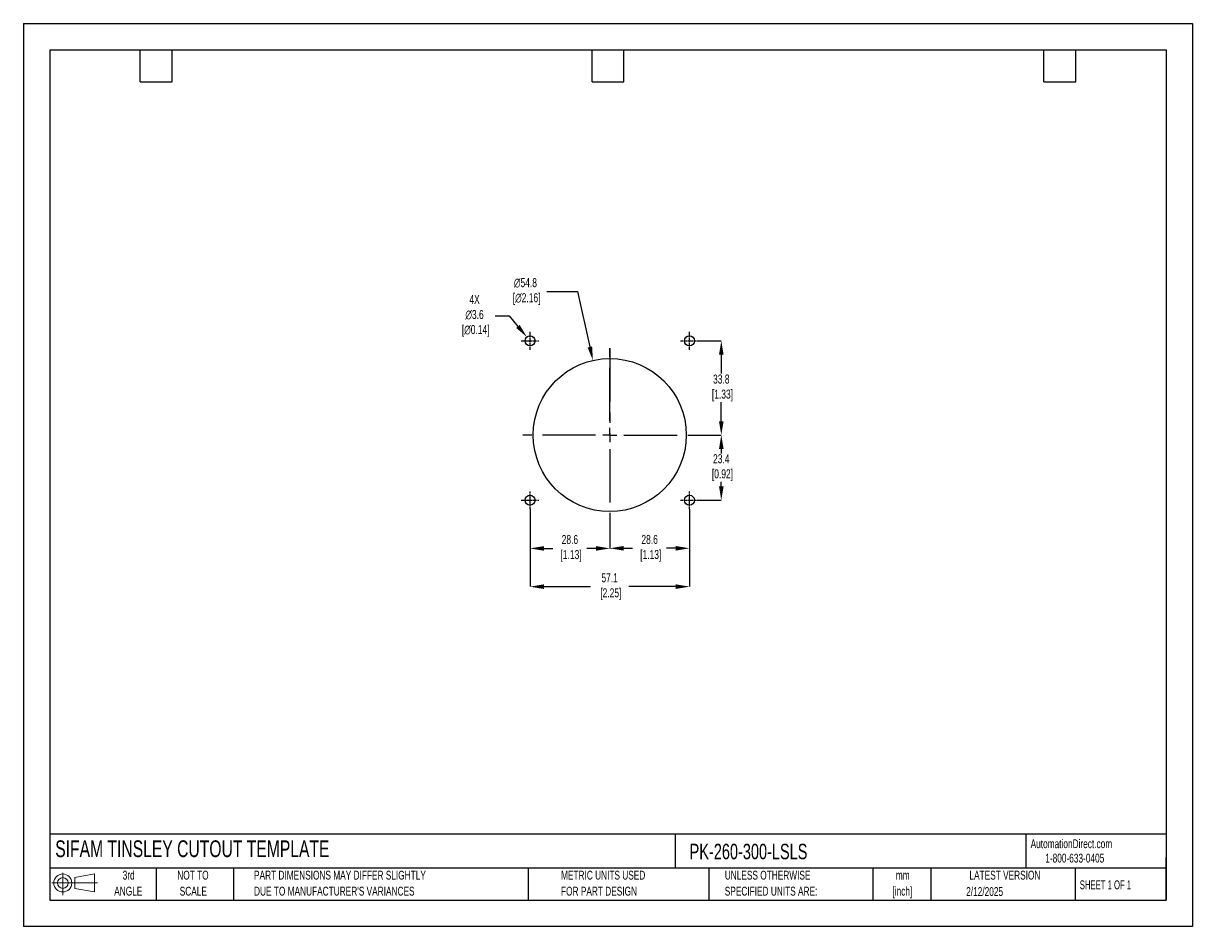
# Model space of a CAD drawing. Header units: millimetres. Extents: x 0 to 419, y 0 to 324.
import ezdxf

# ---------------------------------------------------------------- set-up
doc = ezdxf.new("R2010")
doc.units = ezdxf.units.MM
doc.header["$LTSCALE"] = 1.5
doc.header["$PDSIZE"] = -1
doc.linetypes.add('CENTERX2', pattern=[20.32, 12.7, -2.54, 2.54, -2.54])
for name, color, linetype in [('1', 7, 'Continuous'), ('CENTER', 40, 'CENTERX2'), ('SLD-DEFPOINTS', 7, 'Continuous')]:
    doc.layers.add(name, color=color, linetype=linetype)
doc.layers.add('DIMENSIONS', color=140, linetype='Continuous', lineweight=25)
doc.layers.add('TEXT', color=140, linetype='Continuous', lineweight=25)
doc.styles.add('SLDTEXTSTYLE0', font='TXT', dxfattribs={"width": 0.7})
doc.styles.add('SLDTEXTSTYLE1', font='TXT', dxfattribs={"width": 0.65})
doc.dimstyles.new('SLDDIMSTYLE0', dxfattribs={"dimtxt": 3.237012, "dimasz": 4.953, "dimexe": 0, "dimexo": 0.0625, "dimgap": 0.809253, "dimtad": 0, "dimtih": 1, "dimtoh": 1, "dimrnd": 1e-09, "dimzin": 12, "dimdsep": 46, "dimtxsty": 'SLDTEXTSTYLE0', "dimsah": 1, "dimcen": 0, "dimadec": 0, "dimazin": 3, "dimtfac": 1, "dimtofl": 0, "dimtmove": 0, "dimatfit": 3, "dimfxl": 0, "dimfrac": 2, "dimtolj": 1, "dimtzin": 12, "dimarcsym": 0})

# ---------------------------------------------------------------- blocks, each defined once
blk = doc.blocks.new('Block11')
at = {"color": 7, "linetype": 'Continuous', "lineweight": 18}
for p, q in [((0, 4.32), (16.31, 4.32)), ((3.88, 7.97), (3.88, 0)), ((8.22, 6.25), (15.26, 7.55)), ((8.22, 2.39), (8.22, 6.25)), ((15.26, 7.55), (15.26, 1.1)), ((8.22, 2.39), (15.26, 1.1))]:
    blk.add_line(p, q, dxfattribs=at)
for radius in [3.23, 1.93]:
    blk.add_circle((3.88, 4.32), radius, dxfattribs=at)
blk = doc.blocks.new('Block12')
at = {"layer": 'SLD-DEFPOINTS'}
blk.add_blockref('Block11', (0, 0), dxfattribs=at)
blk = doc.blocks.new('SW_NOTE_0_1')
at = {"layer": 'TEXT', "color": 0, "linetype": 'CENTERX2', "lineweight": 18, "char_height": 3.175, "attachment_point": 2, "style": 'SLDTEXTSTYLE0'}
for s, insert in [('mm', (4.27, 4.09)), ('[inch]', (4.14, -1.64))]:
    blk.add_mtext(s, dxfattribs=dict(at, insert=insert))
blk = doc.blocks.new('SW_NOTE_0_2')
at = {"layer": 'TEXT', "color": 0, "linetype": 'CENTERX2', "lineweight": 18, "char_height": 3.175, "attachment_point": 1, "style": 'SLDTEXTSTYLE0'}
for s, insert in [('UNLESS OTHERWISE', (0, 4.09)), ('SPECIFIED UNITS ARE:', (0, -1.64))]:
    blk.add_mtext(s, dxfattribs=dict(at, insert=insert))
blk = doc.blocks.new('SW_NOTE_0_3')
at = {"layer": 'TEXT', "color": 0, "linetype": 'CENTERX2', "lineweight": 18, "char_height": 3.175, "attachment_point": 1, "style": 'SLDTEXTSTYLE0'}
for s, insert in [('PART DIMENSIONS MAY DIFFER SLIGHTLY', (0, 4.09)), ("DUE TO MANUFACTURER'S VARIANCES", (0, -1.64))]:
    blk.add_mtext(s, dxfattribs=dict(at, insert=insert))
blk = doc.blocks.new('SW_NOTE_0_4')
at = {"layer": 'TEXT', "color": 0, "linetype": 'CENTERX2', "lineweight": 18, "char_height": 3.175, "attachment_point": 2, "style": 'SLDTEXTSTYLE0'}
for s, insert in [('NOT TO', (7.89, 4.09)), ('SCALE', (8.03, -1.64))]:
    blk.add_mtext(s, dxfattribs=dict(at, insert=insert))
blk = doc.blocks.new('SW_NOTE_0_5')
at = {"layer": 'TEXT', "color": 0, "linetype": 'CENTERX2', "lineweight": 18, "char_height": 3.175, "attachment_point": 2, "style": 'SLDTEXTSTYLE0'}
for s, insert in [('3rd', (3.47, 4.09)), ('ANGLE', (3.33, -1.64))]:
    blk.add_mtext(s, dxfattribs=dict(at, insert=insert))
blk = doc.blocks.new('SW_NOTE_0_6')
at = {"layer": 'TEXT', "color": 0, "linetype": 'CENTERX2', "lineweight": 18, "char_height": 3.175, "attachment_point": 1, "style": 'SLDTEXTSTYLE0'}
for s, insert in [('METRIC UNITS USED', (0, 4.09)), ('FOR PART DESIGN', (0, -1.64))]:
    blk.add_mtext(s, dxfattribs=dict(at, insert=insert))
blk = doc.blocks.new('SW_CENTERMARKSYMBOL_0')
at = {"layer": 'CENTER', "color": 0}
for p, q in [((0, 5.08), (0, 31.2)), ((-5.08, 0), (-31.2, 0)), ((0, 0), (-2.54, 0)), ((0, 0), (0, 2.54)), ((0, 0), (0, -2.54)), ((0, 0), (2.54, 0)), ((5.08, 0), (31.2, 0)), ((0, -5.08), (0, -31.2))]:
    blk.add_line(p, q, dxfattribs=at)
blk = doc.blocks.new('*D21')
at = {"layer": 'Defpoints', "color": 0}
for p in [(238.76, 149.69), (210.19, 145.06), (238.76, 135.64)]:
    blk.add_point(p, dxfattribs=at)
at = {"layer": 'DIMENSIONS', "color": 0, "lineweight": -2}
for p, q in [((238.76, 149.63), (238.76, 135.64)), ((210.19, 145), (210.19, 135.64)), ((215.14, 135.64), (218.38, 135.64)), ((233.81, 135.64), (230.57, 135.64))]:
    blk.add_line(p, q, dxfattribs=at)
at = {"layer": 'DIMENSIONS', "color": 0}
for points in [[(215.14, 136.47), (215.14, 134.82), (210.19, 135.64)], [(233.81, 136.47), (233.81, 134.82), (238.76, 135.64)]]:
    blk.add_solid(points, dxfattribs=at)
at = {"layer": 'DIMENSIONS', "color": 0, "insert": (224.47, 135.64), "char_height": 3.237, "attachment_point": 5, "style": 'SLDTEXTSTYLE0'}
blk.add_mtext('\\A1;28.6\\P [1.13]', dxfattribs=at)
blk = doc.blocks.new('*D22')
at = {"layer": 'Defpoints', "color": 0}
for p in [(181.61, 149.69), (238.76, 149.69), (238.76, 121.9)]:
    blk.add_point(p, dxfattribs=at)
at = {"layer": 'DIMENSIONS', "color": 0, "lineweight": -2}
for p, q in [((181.61, 149.63), (181.61, 121.9)), ((238.76, 149.63), (238.76, 121.9)), ((186.56, 121.9), (203.3, 121.9)), ((233.81, 121.9), (217, 121.9))]:
    blk.add_line(p, q, dxfattribs=at)
at = {"layer": 'DIMENSIONS', "color": 0}
for points in [[(186.56, 122.72), (186.56, 121.07), (181.61, 121.9)], [(233.81, 122.72), (233.81, 121.07), (238.76, 121.9)]]:
    blk.add_solid(points, dxfattribs=at)
at = {"layer": 'DIMENSIONS', "color": 0, "insert": (210.15, 121.9), "char_height": 3.237, "attachment_point": 5, "style": 'SLDTEXTSTYLE0'}
blk.add_mtext('\\A1;57.1\\P [2.25]', dxfattribs=at)
blk = doc.blocks.new('*D23')
at = {"layer": 'Defpoints', "color": 0}
for p in [(241.38, 176.25), (241.95, 152.88), (250.16, 152.88)]:
    blk.add_point(p, dxfattribs=at)
at = {"layer": 'DIMENSIONS', "color": 0, "lineweight": -2}
for p, q in [((241.44, 176.25), (250.16, 176.25)), ((250.16, 171.3), (250.16, 169.69)), ((250.16, 157.84), (250.16, 159.44)), ((242.01, 152.88), (250.16, 152.88))]:
    blk.add_line(p, q, dxfattribs=at)
at = {"layer": 'DIMENSIONS', "color": 0}
for points in [[(249.34, 171.3), (250.99, 171.3), (250.16, 176.25)], [(249.34, 157.84), (250.99, 157.84), (250.16, 152.88)]]:
    blk.add_solid(points, dxfattribs=at)
at = {"layer": 'DIMENSIONS', "color": 0, "insert": (250.16, 164.57), "char_height": 3.237, "attachment_point": 5, "style": 'SLDTEXTSTYLE0'}
blk.add_mtext('\\A1;23.4\\P [0.92]', dxfattribs=at)
blk = doc.blocks.new('*D24')
at = {"layer": 'Defpoints', "color": 0}
for p in [(241.95, 210.03), (241.38, 176.25), (250.16, 176.25)]:
    blk.add_point(p, dxfattribs=at)
at = {"layer": 'DIMENSIONS', "color": 0, "lineweight": -2}
for p, q in [((242.01, 210.03), (250.16, 210.03)), ((250.16, 205.08), (250.16, 198.27)), ((250.16, 181.21), (250.16, 188.02)), ((241.44, 176.25), (250.16, 176.25))]:
    blk.add_line(p, q, dxfattribs=at)
at = {"layer": 'DIMENSIONS', "color": 0}
for points in [[(249.34, 205.08), (250.99, 205.08), (250.16, 210.03)], [(249.34, 181.21), (250.99, 181.21), (250.16, 176.25)]]:
    blk.add_solid(points, dxfattribs=at)
at = {"layer": 'DIMENSIONS', "color": 0, "insert": (250.16, 193.14), "char_height": 3.237, "attachment_point": 5, "style": 'SLDTEXTSTYLE0'}
blk.add_mtext('\\A1;33.8\\P [1.33]', dxfattribs=at)
blk = doc.blocks.new('*D25')
at = {"layer": 'Defpoints', "color": 0}
for p in [(181.61, 149.69), (210.19, 145.06), (181.61, 135.61)]:
    blk.add_point(p, dxfattribs=at)
at = {"layer": 'DIMENSIONS', "color": 0, "lineweight": -2}
for p, q in [((181.61, 149.63), (181.61, 135.61)), ((210.19, 145), (210.19, 135.61)), ((186.56, 135.61), (189.8, 135.61)), ((205.23, 135.61), (201.99, 135.61))]:
    blk.add_line(p, q, dxfattribs=at)
at = {"layer": 'DIMENSIONS', "color": 0}
for points in [[(186.56, 136.43), (186.56, 134.78), (181.61, 135.61)], [(205.23, 136.43), (205.23, 134.78), (210.19, 135.61)]]:
    blk.add_solid(points, dxfattribs=at)
at = {"layer": 'DIMENSIONS', "color": 0, "insert": (195.9, 135.61), "char_height": 3.237, "attachment_point": 5, "style": 'SLDTEXTSTYLE0'}
blk.add_mtext('\\A1;28.6\\P [1.13]', dxfattribs=at)
blk = doc.blocks.new('*D26')
at = {"layer": 'Defpoints', "color": 0}
for p in [(204.15, 203.01), (216.22, 149.5)]:
    blk.add_point(p, dxfattribs=at)
at = {"layer": 'DIMENSIONS', "color": 0, "lineweight": -2}
for p, q in [((187.58, 227.7), (198.57, 227.7)), ((198.57, 227.7), (203.06, 207.84))]:
    blk.add_line(p, q, dxfattribs=at)
at = {"layer": 'DIMENSIONS', "color": 0}
blk.add_solid([(203.86, 208.02), (202.25, 207.66), (204.15, 203.01)], dxfattribs=at)
at = {"layer": 'DIMENSIONS', "color": 0, "insert": (179.97, 227.7), "char_height": 3.237, "attachment_point": 5, "style": 'SLDTEXTSTYLE0'}
blk.add_mtext('\\A1;∅54.8\\P [∅2.16]', dxfattribs=at)
blk = doc.blocks.new('*D27')
at = {"layer": 'Defpoints', "color": 0}
for p in [(180.47, 211.4), (182.76, 208.67)]:
    blk.add_point(p, dxfattribs=at)
at = {"layer": 'DIMENSIONS', "color": 0, "lineweight": -2}
for p, q in [((169.14, 218.98), (174.09, 218.98)), ((174.09, 218.98), (177.28, 215.19))]:
    blk.add_line(p, q, dxfattribs=at)
at = {"layer": 'DIMENSIONS', "color": 0}
blk.add_solid([(177.91, 215.72), (176.65, 214.66), (180.47, 211.4)], dxfattribs=at)
at = {"layer": 'DIMENSIONS', "color": 0, "insert": (161.72, 218.98), "char_height": 3.237, "attachment_point": 5, "style": 'SLDTEXTSTYLE0'}
blk.add_mtext('\\A1;4X\\P∅3.6\\P [∅0.14]', dxfattribs=at)

msp = doc.modelspace()

# ---------------------------------------------------------------- linework, layer by layer
at = {"color": 7, "linetype": 'Continuous'}
for p, q in [((0, 323.85), (0, 0)), ((0, 323.85), (419.1, 323.85)), ((419.1, 323.85), (419.1, 0)), ((419.1, 0), (0, 0))]:
    msp.add_line(p, q, dxfattribs=at)
at = {"layer": '1', "color": 1, "linetype": 'Continuous'}
for centre, radius in [((181.61, 210.03), 1.78), ((238.76, 210.03), 1.78), ((210.19, 176.25), 27.43), ((181.61, 152.88), 1.78), ((238.76, 152.88), 1.78)]:
    msp.add_circle(centre, radius, dxfattribs=at)
at = {"layer": 'CENTER', "ltscale": 0.05}
for p, q in [((178.42, 210.03), (184.8, 210.03)), ((181.61, 206.84), (181.61, 213.22)), ((235.57, 210.03), (241.95, 210.03)), ((238.76, 206.84), (238.76, 213.22)), ((181.61, 149.69), (181.61, 156.07)), ((238.76, 149.69), (238.76, 156.07)), ((178.42, 152.88), (184.8, 152.88)), ((235.57, 152.88), (241.95, 152.88))]:
    msp.add_line(p, q, dxfattribs=at)
at = {"layer": 'CENTER'}
msp.add_line((210.19, 207.25), (210.19, 176.25), dxfattribs=at)
at = {"layer": 'TEXT'}
for p, q in [((9.52, 314.32), (409.57, 314.32)), ((9.52, 314.32), (9.52, 9.52)), ((41.91, 302.89), (41.91, 314.32)), ((53.34, 302.89), (53.34, 314.32)), ((203.83, 302.89), (203.83, 314.32)), ((215.26, 302.89), (215.26, 314.32)), ((365.76, 302.89), (365.76, 314.32)), ((377.19, 302.89), (377.19, 314.32)), ((409.57, 314.32), (409.57, 9.52)), ((41.91, 302.89), (53.34, 302.89)), ((203.83, 302.89), (215.26, 302.89)), ((365.76, 302.89), (377.19, 302.89)), ((409.57, 33.19), (9.52, 33.19)), ((233.64, 33.19), (233.64, 20.95)), ((359.36, 33.19), (359.36, 20.95)), ((409.57, 9.52), (409.57, 24.77)), ((409.57, 20.95), (9.52, 20.95)), ((47.62, 20.95), (47.62, 9.52)), ((75.32, 20.95), (75.32, 9.52)), ((180.97, 20.95), (180.97, 9.52)), ((245.67, 20.95), (245.67, 9.52)), ((304.54, 20.95), (304.54, 9.52)), ((325.22, 20.95), (325.22, 9.52)), ((377.02, 20.95), (377.02, 9.52)), ((9.52, 9.52), (409.57, 9.52))]:
    msp.add_line(p, q, dxfattribs=at)

# ---------------------------------------------------------------- block references
at = {"layer": 'CENTER'}
msp.add_blockref('SW_CENTERMARKSYMBOL_0', (210.19, 176.25), dxfattribs=at)
at = {"layer": 'SLD-DEFPOINTS'}
msp.add_blockref('Block12', (10.26, 11.33), dxfattribs=at)
at = {"layer": 'TEXT', "linetype": 'CENTERX2', "lineweight": 18}
for name, p in [('SW_NOTE_0_5', (34.27, 15.95)), ('SW_NOTE_0_4', (52.89, 15.95)), ('SW_NOTE_0_3', (82.68, 15.95)), ('SW_NOTE_0_6', (192.72, 15.95)), ('SW_NOTE_0_2', (251.41, 15.95)), ('SW_NOTE_0_1', (310.93, 15.95))]:
    msp.add_blockref(name, p, dxfattribs=at)

# ---------------------------------------------------------------- texts
at = {"layer": 'TEXT', "linetype": 'CENTERX2', "lineweight": 25, "attachment_point": 1, "style": 'SLDTEXTSTYLE0'}
for s, insert, char_height in [('SIFAM TINSLEY CUTOUT TEMPLATE', (11.42, 30.93), 6), ('PK-260-300-LSLS', (238.81, 29.71), 5.5562)]:
    msp.add_mtext(s, dxfattribs=dict(at, insert=insert, char_height=char_height))
at = {"layer": 'TEXT', "linetype": 'CENTERX2', "lineweight": 18, "char_height": 3.175}
for s, insert, attachment_point, style in [('AutomationDirect.com', (361.04, 31.31), 1, 'SLDTEXTSTYLE0'), ('1-800-633-0405', (366.29, 26.16), 1, 'SLDTEXTSTYLE0'), ('LATEST VERSION', (351.83, 20.05), 2, 'SLDTEXTSTYLE0'), ('2/12/2025', (344.55, 14.16), 2, 'SLDTEXTSTYLE0'), ('SHEET 1 OF 1', (378.66, 16.58), 1, 'SLDTEXTSTYLE1')]:
    msp.add_mtext(s, dxfattribs=dict(at, insert=insert, attachment_point=attachment_point, style=style))

# ---------------------------------------------------------------- dimensions: what is measured, and where the dimension line sits
at = {"layer": 'DIMENSIONS'}
dim = msp.add_diameter_dim_2p(p1=(216.2223, 149.5016), p2=(204.1483, 203.0062), text='<>\\P[]', dimstyle='SLDDIMSTYLE0', override={"dimdec": 1}, dxfattribs=at)
dim.commit()
dim.dimension.update_dxf_attribs({"geometry": '*D26', "text_midpoint": (179.9726, 227.704), "dimtype": 163})
dim = msp.add_diameter_dim_2p(p1=(182.76, 208.67), p2=(180.47, 211.4), text='4X\\P<>\\P[]', dimstyle='SLDDIMSTYLE0', override={"dimdec": 1}, dxfattribs=at)
dim.commit()
dim.dimension.update_dxf_attribs({"geometry": '*D27', "text_midpoint": (161.72, 218.98)})
for base, p1, p2, picture, middle in [((250.16, 176.25), (241.95, 210.03), (241.38, 176.25), '*D24', (250.16, 193.14)), ((250.16, 152.88), (241.38, 176.25), (241.95, 152.88), '*D23', (250.16, 164.57))]:
    dim = msp.add_linear_dim(base=base, p1=p1, p2=p2, angle=90, text='<>\\P[]', dimstyle='SLDDIMSTYLE0', override={"dimdec": 1}, dxfattribs=at)
    dim.commit()
    dim.dimension.update_dxf_attribs({"geometry": picture, "text_midpoint": middle})
dim = msp.add_linear_dim(base=(238.76030829, 121.89690115), p1=(181.61030829, 149.69382472), p2=(238.76030829, 149.69382472), text='<>\\P[]', dimstyle='SLDDIMSTYLE0', override={"dimdec": 1}, dxfattribs=at)
dim.commit()
dim.dimension.update_dxf_attribs({"geometry": '*D22', "text_midpoint": (210.14810518, 121.89690115), "dimtype": 160})
for base, p2, picture, middle in [((181.61, 135.61), (181.61, 149.69), '*D25', (195.9, 135.61)), ((238.76, 135.64), (238.76, 149.69), '*D21', (224.47, 135.64))]:
    dim = msp.add_linear_dim(base=base, p1=(210.19, 145.06), p2=p2, text='<>\\P[]', dimstyle='SLDDIMSTYLE0', override={"dimdec": 1}, dxfattribs=at)
    dim.commit()
    dim.dimension.update_dxf_attribs({"geometry": picture, "text_midpoint": middle})

doc.saveas('drawing.dxf')
